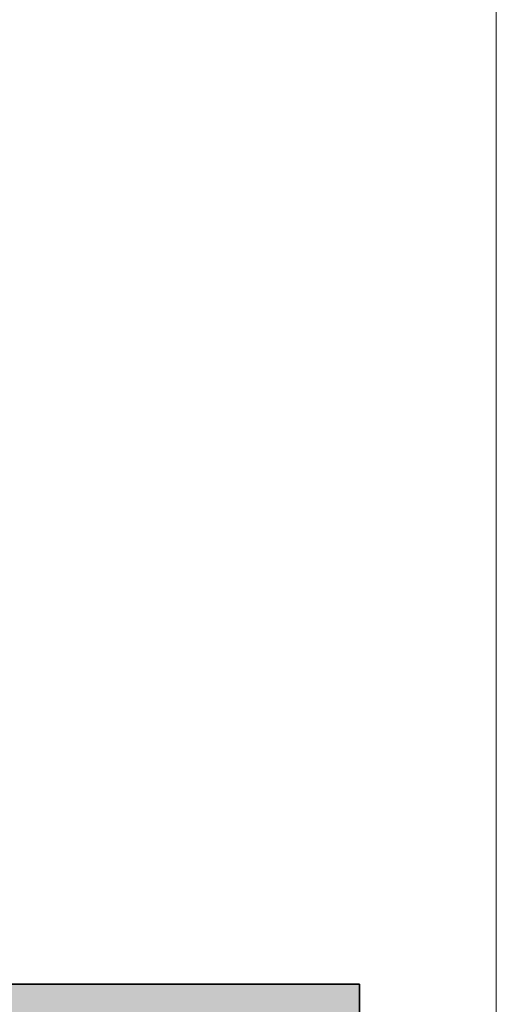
# Model space of a CAD drawing. Extents: x -297 to 573, y -46 to 548.
# Tile 52 of 188: x 95.04 to 97.45, y 116.92 to 121.9. Entities that reach past the tile are written whole.
import ezdxf
from ezdxf.lldxf.tags import DXFTag

# ---------------------------------------------------------------- set-up
doc = ezdxf.new("R2010")
doc.units = 0
doc.layers.get('0').update_dxf_attribs({"lineweight": 35})
doc.layers.add('5_EG-BESTAND', color=7, linetype='Continuous', lineweight=25)
doc.layers.add('H_Heizkoerper', color=1, linetype='Continuous', lineweight=35, true_color=0xff0000)
doc.layers.add('H_Heizkoerperflaeche', color=7, linetype='Continuous', lineweight=35, true_color=0xc0c0c0)
tags = doc.linetypes.add('ALL_S14', pattern=[0.002, 0.001, -0.001]).pattern_tags.tags
tags[6:7] = [DXFTag(74, 4), DXFTag(75, 0), DXFTag(340, '0'), DXFTag(46, 1.0), DXFTag(50, 0.0), DXFTag(44, 0.0), DXFTag(45, 0.0)]
tags[4:5] = [DXFTag(74, 4), DXFTag(75, 0), DXFTag(340, '0'), DXFTag(46, 1.0), DXFTag(50, 0.0), DXFTag(44, 0.0), DXFTag(45, 0.0)]

# ---------------------------------------------------------------- blocks, each defined once
blk = doc.blocks.new('Referenz-A07ALD4Q1N', base_point=(-101.907, -12.8362))
at = {"layer": '5_EG-BESTAND', "color": 0, "linetype": 'ALL_S14', "lineweight": 13, "ltscale": 0.13}
blk.add_line((97.4547, 32.0041), (97.4547, 233.9586), dxfattribs=at)
blk = doc.blocks.new('Heizkörper-A07ALD9S1N', base_point=(86.9762, 77.0404))
at = {"color": 0, "linetype": 'ByBlock', "lineweight": -2, "ltscale": 0.35}
for p, q in [((91.6228, 117.0204), (96.7628, 117.0204)), ((96.7628, 117.0204), (96.7628, 79.0204))]:
    blk.add_line(p, q, dxfattribs=at)
at = {"layer": 'H_Heizkoerperflaeche', "linetype": 'ByBlock', "lineweight": -2, "ltscale": 0.35}
for points in [[(91.6228, 79.0204), (96.7628, 79.0204), (91.6228, 117.0204)], [(96.7628, 79.0204), (91.6228, 117.0204), (96.7628, 117.0204)]]:
    blk.add_solid(points, dxfattribs=at)

msp = doc.modelspace()

# ---------------------------------------------------------------- block references
at = {"color": 251, "lineweight": 25, "ltscale": 0.25, "true_color": 0x585858}
msp.add_blockref('Referenz-A07ALD4Q1N', (-101.907, -12.8362), dxfattribs=at)
at = {"layer": 'H_Heizkoerper', "ltscale": 0.35}
msp.add_blockref('Heizkörper-A07ALD9S1N', (86.9762, 77.0404), dxfattribs=at)

doc.saveas('drawing.dxf')
